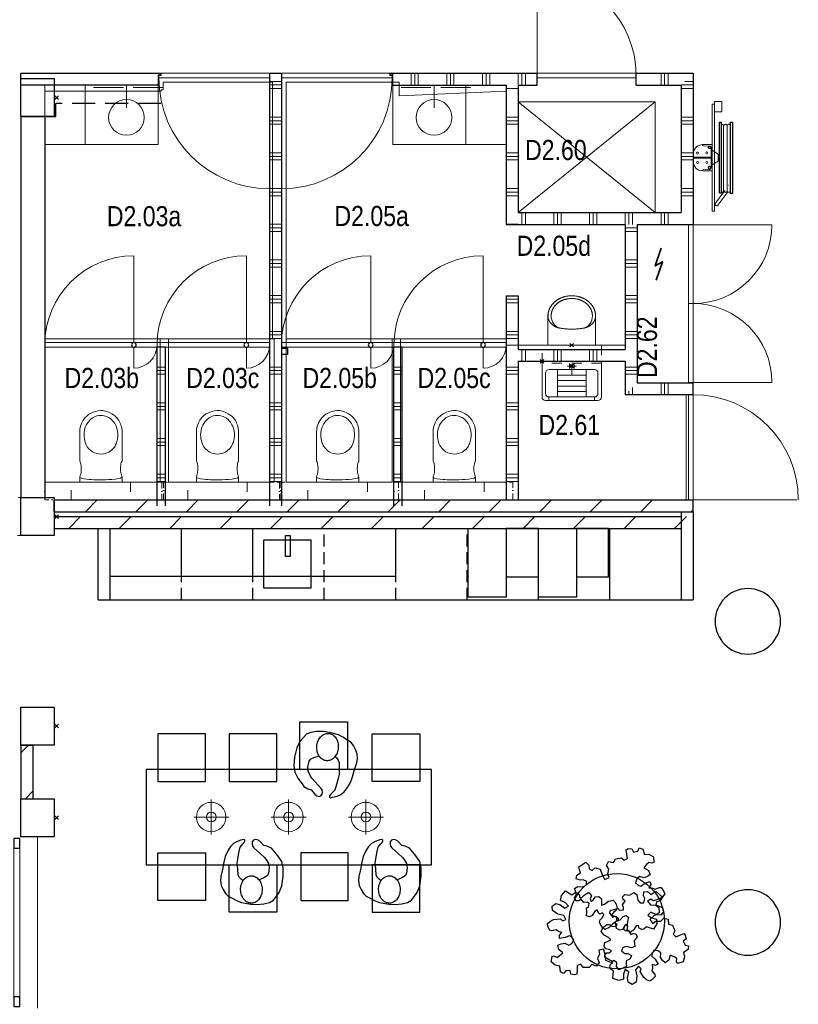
# Model space of a CAD drawing. Header units: millimetres. Extents: x 45699 to 251499, y 244 to 86446.
# Tile 63 of 240: x 92454 to 98998, y 36472 to 44745. Entities that reach past the tile are written whole.
import ezdxf

# ---------------------------------------------------------------- set-up
doc = ezdxf.new("R2010")
doc.units = ezdxf.units.MM
doc.header["$LTSCALE"] = 400
doc.header["$PDMODE"] = 3
doc.header["$PDSIZE"] = 15
for name, pattern in [('HIDDEN', [0.375, 0.25, -0.125]), ('STYLE_01', [0.416641, 0.208282, -0.208359]), ('STYLE_02', [0.694427, 0.486069, -0.208359]), ('STYLE_05', [0.208282, 0.069427, -0.138855]), ('STYLE_07', [1.875, 0.625, -0.208282, 0.625, -0.208359, 0.069427, -0.138931]), ('STYLE_15', [0.240945, 0.11811, -0.059055, 0.004724, -0.059055])]:
    doc.linetypes.add(name, pattern=pattern)
for name, color, linetype, lineweight in [('Binnenkozijnen', 140, 'Continuous', 15), ('Buitenkozijnen', 140, 'Continuous', 15), ('Dimension-Binnen', 5, 'Continuous', 25), ('mat-beton (ihwg)', 5, 'Continuous', 25), ('mat-kalkzandsteen', 5, 'Continuous', 25), ('mat-scheidingswand-horizontaal', 5, 'Continuous', 25), ('mat-scheidingswand-vertikaal', 5, 'Continuous', 25), ('None', 7, 'Continuous', 9), ('Ruimtenummers', 5, 'Continuous', 25), ('sanitair', 7, 'Continuous', 5), ('Tegelwerk', 5, 'STYLE_02', 25)]:
    doc.layers.add(name, color=color, linetype=linetype, lineweight=lineweight)
for name, color, linetype in [('inlay', 6, 'Continuous'), ('plant', 114, 'Continuous'), ('symbol', 1, 'Continuous'), ('timmerwerk-ge', 150, 'Continuous'), ('timmerwerk-ve', 8, 'HIDDEN'), ('verlichting', 2, 'Continuous')]:
    doc.layers.add(name, color=color, linetype=linetype)
doc.layers.get('Dimension-Binnen').off()
doc.styles.add('Arial Narrow', font='ARIALN.TTF', dxfattribs={"height": 222.25})

# ---------------------------------------------------------------- blocks, each defined once
blk = doc.blocks.new('wasbak rechthoekig')
at = {"layer": 'None', "color": 43, "linetype": 'Continuous', "lineweight": 9}
blk.add_line((0, -190), (0, 0), dxfattribs=at)
at = {"layer": 'None', "color": 43, "lineweight": 9}
blk.add_circle((0, -271.5), 150, dxfattribs=at)
blk = doc.blocks.new('Kolom 280x320')
at = {"layer": 'mat-beton (ihwg)', "lineweight": 25}
blk.add_lwpolyline([(-300, 160), (-20, 160), (-20, -160), (-300, -160)], close=True, dxfattribs=at)
at = {"layer": 'None', "color": 92, "linetype": 'Continuous', "lineweight": 5}
blk.add_point((0, 0), dxfattribs=at)
blk = doc.blocks.new('*X144')
at = {"layer": 'None', "lineweight": 9}
for p, q in [((3800, 0), (3900, 0)), ((3800, -240), (3900, -240)), ((3800, -270), (3900, -270)), ((3800, -300), (3900, -300)), ((3800, -540), (3900, -540)), ((3800, -570), (3900, -570)), ((3800, -600), (3900, -600)), ((3800, -840), (3900, -840)), ((3800, -870), (3900, -870)), ((3800, -900), (3900, -900)), ((3800, -1140), (3900, -1140))]:
    blk.add_line(p, q, dxfattribs=at)
blk = doc.blocks.new('*X145')
at = {"layer": 'None', "lineweight": 9}
for p, q in [((3930, -2291), (3930, -2191)), ((3960, -2291), (3960, -2191)), ((4200, -2291), (4200, -2191)), ((4230, -2291), (4230, -2191)), ((4260, -2291), (4260, -2191)), ((4500, -2291), (4500, -2191)), ((4530, -2291), (4530, -2191)), ((4560, -2291), (4560, -2191))]:
    blk.add_line(p, q, dxfattribs=at)
blk = doc.blocks.new('*X146')
at = {"layer": 'None', "lineweight": 9}
for p, q in [((4800, -1170), (4900, -1170)), ((4800, -1200), (4900, -1200)), ((4800, -1440), (4900, -1440)), ((4800, -1470), (4900, -1470)), ((4800, -1500), (4900, -1500)), ((4800, -1740), (4900, -1740)), ((4800, -1770), (4900, -1770)), ((4800, -1800), (4900, -1800)), ((4800, -2040), (4900, -2040)), ((4800, -2070), (4900, -2070)), ((4800, -2100), (4900, -2100)), ((4800, -2340), (4900, -2340)), ((4800, -2370), (4900, -2370)), ((4800, -2400), (4900, -2400))]:
    blk.add_line(p, q, dxfattribs=at)
blk = doc.blocks.new('*X147')
at = {"layer": 'None', "lineweight": 9}
for p, q in [((5100, -2571), (5100, -2471)), ((5130, -2571), (5130, -2471)), ((5160, -2571), (5160, -2471)), ((4830, -2571), (4830, -2541)), ((4860, -2571), (4860, -2511))]:
    blk.add_line(p, q, dxfattribs=at)
blk = doc.blocks.new('*X148')
at = {"layer": 'None', "lineweight": 9}
for p, q in [((3930, -1141), (3930, -1041)), ((3960, -1141), (3960, -1041)), ((4200, -1141), (4200, -1041)), ((4230, -1141), (4230, -1041)), ((4260, -1141), (4260, -1041)), ((4500, -1141), (4500, -1041)), ((4530, -1141), (4530, -1041)), ((4560, -1141), (4560, -1041)), ((4800, -1141), (4800, -1041)), ((4830, -1141), (4830, -1041)), ((4860, -1141), (4860, -1041)), ((5100, -1141), (5100, -1041)), ((5130, -1141), (5130, -1041)), ((5160, -1141), (5160, -1041))]:
    blk.add_line(p, q, dxfattribs=at)
blk = doc.blocks.new('*U149')
at = {"layer": 'sanitair', "color": 92, "linetype": 'Continuous', "lineweight": 20}
for points in [[(-173.44, -246.26), (-172.16, -228.69), (-168.34, -211.62), (-162.1, -195.53), (-153.61, -180.9), (-143.12, -168.12), (-130.92, -157.58), (-117.36, -149.55), (-102.83, -144.29)], [(173.1, -246.26), (171.82, -228.69), (168, -211.62), (161.76, -195.53), (153.27, -180.9), (142.77, -168.12), (130.57, -157.58), (117.02, -149.55), (102.49, -144.29)]]:
    blk.add_lwpolyline(points, dxfattribs=at)
for points, knots in [([(-103.13, -144.28), (-145.58, -152.25), (-172.795, -180.895), (-200.01, -209.54), (-200.01, -246.26)], [0, 0, 0, 0.5242935, 0.5242935, 1, 1, 1]), ([(199.65, -246.26), (199.66, -209.53), (172.445, -180.89), (145.23, -152.25), (102.77, -144.28)], [0, 0, 0, 0.47573107, 0.47573107, 1, 1, 1]), ([(-200, -246.26), (-200, -291.47), (-173.225, -330.625), (-146.45, -369.78), (-100.08, -392.39), (-53.71, -415), (53.37, -415), (99.74, -392.39), (146.11, -369.78), (172.885, -330.625), (199.66, -291.47), (199.66, -246.26)], [0, 0, 0, 0.15496313, 0.15496313, 0.32187937, 0.32187937, 0.49999946, 0.67811955, 0.67811955, 0.84503595, 0.84503595, 1, 1, 1]), ([(-173.44, -246.26), (-173.44, -285.46), (-150.225, -319.415), (-127.01, -353.37), (-86.8, -372.975), (-46.59, -392.58), (46.25, -392.58), (86.46, -372.975), (126.67, -353.37), (149.885, -319.415), (173.1, -285.46), (173.1, -246.26)], [0, 0, 0, 0.15496387, 0.15496387, 0.32188533, 0.32188533, 0.49999946, 0.67811359, 0.67811359, 0.84503522, 0.84503522, 1, 1, 1])]:
    blk.add_open_spline(points, degree=2, knots=knots, dxfattribs=at)
blk.add_open_spline([(102.78, -144.28), (-0.17, -124.96), (-103.13, -144.28)], degree=2, dxfattribs=at)
blk = doc.blocks.new('53.31-21')
at = {"layer": 'sanitair', "color": 96, "linetype": 'Continuous', "lineweight": 9}
for p, q in [((-200, -259.5), (-200, 0)), ((-200, 0), (0, 0)), ((0, 0), (200, 0)), ((200, -259.5), (200, 0))]:
    blk.add_line(p, q, dxfattribs=at)
at = {"layer": 'sanitair', "color": 8, "linetype": 'STYLE_01', "lineweight": 5}
blk.add_lwpolyline([(-250, 150), (250, 150), (250, 0), (-250, 0)], close=True, dxfattribs=at)
at = {"layer": 'sanitair', "color": 40, "linetype": 'Continuous', "lineweight": 5}
blk.add_point((0, 0), dxfattribs=at)
at = {"layer": 'sanitair', "color": 7}
blk.add_blockref('*U149', (0, 0), dxfattribs=at)
blk = doc.blocks.new('*X151')
at = {"layer": 'None', "lineweight": 9}
for p, q in [((122.4, -3696), (222.4, -3596)), ((546.6, -3696), (646.6, -3596)), ((970.9, -3696), (1070.9, -3596)), ((1395.2, -3696), (1495.2, -3596)), ((1819.4, -3696), (1919.4, -3596)), ((2243.7, -3696), (2343.7, -3596)), ((2668, -3696), (2768, -3596)), ((3092.2, -3696), (3192.2, -3596)), ((3516.5, -3696), (3616.5, -3596)), ((3940.8, -3696), (4040.8, -3596)), ((4365, -3696), (4465, -3596)), ((4789.3, -3696), (4889.3, -3596)), ((5213.5, -3696), (5313.5, -3596))]:
    blk.add_line(p, q, dxfattribs=at)
blk = doc.blocks.new('*X152')
at = {"layer": 'None', "lineweight": 9}
for p, q in [((5270, 0), (5370, 0)), ((5271, 30), (5370, 30)), ((5301, 60), (5370, 60)), ((5270, -240), (5370, -240)), ((5270, -270), (5370, -270)), ((5270, -300), (5370, -300)), ((5270, -540), (5370, -540)), ((5270, -570), (5370, -570)), ((5270, -600), (5370, -600)), ((5270, -840), (5370, -840)), ((5270, -870), (5370, -870)), ((5270, -900), (5370, -900)), ((5369, -1140), (5370, -1140))]:
    blk.add_line(p, q, dxfattribs=at)
blk = doc.blocks.new('*X153')
at = {"layer": 'None', "lineweight": 9}
for p, q in [((3000, 29), (3000, 129)), ((3030, 29), (3030, 129)), ((3060, 29), (3060, 129)), ((3300, 29), (3300, 129)), ((3330, 29), (3330, 129)), ((3360, 29), (3360, 129)), ((3600, 29), (3600, 129)), ((3630, 29), (3630, 129)), ((3660, 29), (3660, 129)), ((3900, 29), (3900, 129)), ((3930, 29), (3930, 129)), ((3960, 29), (3960, 129))]:
    blk.add_line(p, q, dxfattribs=at)
blk = doc.blocks.new('*X154')
at = {"layer": 'None', "lineweight": 9}
for p, q in [((5100, 29), (5100, 129)), ((5130, 29), (5130, 129)), ((5160, 29), (5160, 129))]:
    blk.add_line(p, q, dxfattribs=at)
blk = doc.blocks.new('wandcloset SPHINX')
at = {"layer": 'sanitair', "color": 8, "linetype": 'STYLE_01', "lineweight": 5}
blk.add_lwpolyline([(0, 250), (150, 250), (150, -250), (0, -250)], close=True, dxfattribs=at)
at = {"layer": 'sanitair', "color": 43, "linetype": 'Continuous', "lineweight": 9}
blk.add_lwpolyline([(0, 177.5), (-42.5, 177.5), (-68.5, 169.49), (-81.5, 167.061), (-97.5, 165.452), (-112.223, 165), (-129.5, 165.626), (-142.511, 167), (-153.5, 168.934), (-163.5, 171.61), (-171.5, 174.928), (-175.461, 177.5), (-432.5, 177.5), (-451.5, 175.115), (-466.343, 172), (-477.5, 168.764), (-490.5, 163.958), (-500.5, 159.811), (-516.35, 150.66), (-529, 142), (-542.5, 130.791), (-553.289, 120.002), (-565.613, 105), (-573.696, 91), (-584.987, 71.443), (-590.599, 57), (-595.434, 40), (-600, 17), (-600, -4), (-598.231, -25), (-593.936, -46), (-587.67, -65), (-579.924, -82), (-569.15, -100), (-556.5, -116.406), (-538.909, -133.997), (-520.491, -148), (-497.5, -160.877), (-468.5, -171.436), (-445.5, -176.004), (-422.5, -177.5), (-175.461, -177.5), (-168.589, -173.532), (-153.805, -169), (-137.5, -166.368), (-117.5, -165.057), (-100.5, -165.286), (-83.5, -166.788), (-67.5, -169.733), (-54.815, -174), (-42.5, -177.5), (0, -177.5)], close=True, dxfattribs=at)
for points in [[(-42.5, 177.5), (-37.757, 174), (-34.002, 166), (-29.049, 147), (-25.068, 122), (-21.975, 92), (-20.331, 68), (-19.056, 38), (-18.555, 12), (-18.5, 0), (-18.971, -35), (-19.865, -59), (-20.941, -78), (-22.401, -97), (-24.571, -118), (-28.282, -143), (-32.692, -162), (-36.065, -171), (-39.386, -176), (-42.5, -177.5)], [(-330.716, 131.213), (-363.716, 138.777), (-388.716, 141.656), (-406.212, 141.656), (-429.716, 139.048), (-448.716, 134.643), (-468.716, 127.543), (-480.799, 121.853), (-491.088, 116.038), (-502.647, 108.253), (-515.298, 97.853), (-524.755, 88.396), (-535.714, 74.853), (-541.855, 65.453), (-545.716, 58.53), (-550.716, 47.753), (-557.272, 26.853), (-559.437, 13.853), (-560.216, -0.007), (-559.024, -17.147), (-555.144, -35.147), (-548.367, -53.147), (-538.934, -70.147), (-526.781, -86.147), (-517.716, -95.606), (-506.733, -105.147), (-491.716, -115.665), (-478.716, -122.931), (-460.916, -131.116), (-436.916, -138.081), (-416.716, -140.879), (-397.466, -141.875), (-378.716, -140.93), (-364.516, -138.937), (-348.626, -135.336), (-335.166, -132.83), (-326.916, -129.699), (-317.327, -125.944), (-306.916, -120.88), (-295.743, -114.147), (-278.132, -100.147), (-264.351, -85.147), (-254.63, -71.147), (-245.716, -53.764), (-239.317, -35.147), (-235.935, -18.147), (-234.716, 0.125), (-236.444, 21.853), (-239.706, 34.853), (-242.271, 45.076), (-245.479, 53.453), (-251.993, 66.853), (-258.716, 77.739), (-266.716, 88.307), (-276.513, 98.853), (-284.308, 105.853), (-293.716, 113.014), (-302.862, 118.853), (-311.716, 123.6), (-321.216, 127.406), (-330.716, 131.213)]]:
    blk.add_lwpolyline(points, dxfattribs=at)
blk = doc.blocks.new('metalstud voorzetwand')
at = {"layer": 'None', "color": 140, "linetype": 'STYLE_15', "lineweight": 15}
blk.add_lwpolyline([(0, 0), (150, 0), (150, -1000), (0, -1000)], close=True, dxfattribs=at)
blk = doc.blocks.new('*X155')
at = {"layer": 'None', "lineweight": 9}
for p, q in [((865, -2340), (935, -2340)), ((865, -2370), (935, -2370)), ((865, -2400), (935, -2400)), ((865, -2640), (935, -2640)), ((865, -2670), (935, -2670)), ((865, -2700), (935, -2700)), ((865, -2940), (935, -2940)), ((865, -2970), (935, -2970)), ((865, -3000), (935, -3000)), ((865, -3240), (935, -3240)), ((865, -3270), (935, -3270)), ((865, -3300), (935, -3300))]:
    blk.add_line(p, q, dxfattribs=at)
blk = doc.blocks.new('*X156')
at = {"layer": 'None', "lineweight": 9}
for p, q in [((1810, 60), (1910, 60)), ((1810, 30), (1910, 30)), ((1810, 0), (1910, 0)), ((1810, -240), (1910, -240)), ((1810, -270), (1910, -270)), ((1810, -300), (1910, -300)), ((1810, -540), (1910, -540)), ((1810, -570), (1910, -570)), ((1810, -600), (1910, -600)), ((1810, -840), (1910, -840)), ((1810, -870), (1910, -870)), ((1810, -900), (1910, -900)), ((1810, -1140), (1910, -1140)), ((1810, -1170), (1910, -1170)), ((1810, -1200), (1910, -1200)), ((1810, -1440), (1910, -1440)), ((1810, -1470), (1910, -1470)), ((1810, -1500), (1910, -1500)), ((1810, -1740), (1910, -1740)), ((1810, -1770), (1910, -1770)), ((1810, -1800), (1910, -1800)), ((1810, -2040), (1910, -2040)), ((1810, -2070), (1910, -2070)), ((1810, -2100), (1910, -2100)), ((1810, -2340), (1910, -2340)), ((1810, -2370), (1910, -2370)), ((1810, -2400), (1910, -2400)), ((1810, -2640), (1910, -2640)), ((1810, -2670), (1910, -2670)), ((1810, -2700), (1910, -2700)), ((1810, -2940), (1910, -2940)), ((1810, -2970), (1910, -2970)), ((1810, -3000), (1910, -3000)), ((1810, -3240), (1910, -3240)), ((1810, -3270), (1910, -3270)), ((1810, -3300), (1910, -3300))]:
    blk.add_line(p, q, dxfattribs=at)
blk = doc.blocks.new('*X157')
at = {"layer": 'None', "lineweight": 9}
for p, q in [((2855, -2340), (2925, -2340)), ((2855, -2370), (2925, -2370)), ((2855, -2400), (2925, -2400)), ((2855, -2640), (2925, -2640)), ((2855, -2670), (2925, -2670)), ((2855, -2700), (2925, -2700)), ((2855, -2940), (2925, -2940)), ((2855, -2970), (2925, -2970)), ((2855, -3000), (2925, -3000)), ((2855, -3240), (2925, -3240)), ((2855, -3270), (2925, -3270)), ((2855, -3300), (2925, -3300))]:
    blk.add_line(p, q, dxfattribs=at)
blk = doc.blocks.new('*X158')
at = {"layer": 'None', "lineweight": 9}
for p, q in [((262.4, -3556), (362.4, -3456)), ((686.6, -3556), (786.6, -3456)), ((1110.9, -3556), (1210.9, -3456)), ((1535.2, -3556), (1635.2, -3456)), ((1959.4, -3556), (2059.4, -3456)), ((2383.7, -3556), (2483.7, -3456)), ((2808, -3556), (2908, -3456)), ((3232.2, -3556), (3332.2, -3456)), ((3656.5, -3556), (3756.5, -3456)), ((4080.8, -3556), (4180.8, -3456)), ((4505, -3556), (4605, -3456)), ((4929.3, -3556), (5029.3, -3456)), ((5353.5, -3556), (5370, -3539.5))]:
    blk.add_line(p, q, dxfattribs=at)
blk = doc.blocks.new('*X159')
at = {"layer": 'None', "lineweight": 9}
for p, q in [((3800, -1770), (3900, -1770)), ((3800, -1800), (3900, -1800)), ((3800, -2040), (3900, -2040)), ((3800, -2070), (3900, -2070)), ((3800, -2100), (3900, -2100)), ((3800, -2340), (3900, -2340)), ((3800, -2370), (3900, -2370)), ((3800, -2400), (3900, -2400)), ((3800, -2640), (3900, -2640)), ((3800, -2670), (3900, -2670)), ((3800, -2700), (3900, -2700)), ((3800, -2940), (3900, -2940)), ((3800, -2970), (3900, -2970)), ((3800, -3000), (3900, -3000)), ((3800, -3240), (3900, -3240)), ((3800, -3270), (3900, -3270)), ((3800, -3300), (3900, -3300))]:
    blk.add_line(p, q, dxfattribs=at)
blk = doc.blocks.new('kubica deur 930')
at = {"layer": 'None', "color": 43, "linetype": 'Continuous', "lineweight": 9}
blk.add_line((0, -40), (0, -970), dxfattribs=at)
at = {"layer": 'None', "color": 140, "linetype": 'Continuous', "lineweight": 15}
blk.add_lwpolyline([(0, -40), (0, 0), (-910, 0), (-910, -20), (-930, -20), (-930, -40)], close=True, dxfattribs=at)
at = {"layer": 'None', "color": 43, "linetype": 'Continuous', "lineweight": 9}
blk.add_arc((0, -40), 930, 180, 270, dxfattribs=at)
blk = doc.blocks.new('taatsdeur 950 toilet')
at = {"layer": 'Binnenkozijnen', "lineweight": 15}
blk.add_lwpolyline([(0, 40), (945, 40), (945, 0), (0, 0)], close=True, dxfattribs=at)
at = {"layer": 'Binnenkozijnen', "color": 92, "lineweight": 25}
blk.add_circle((750, 20), 20, dxfattribs=at)
at = {"layer": 'None', "color": 43, "linetype": 'Continuous', "lineweight": 9}
for p, q in [((750, 40), (750, 215)), ((750, 0), (750, -730))]:
    blk.add_line(p, q, dxfattribs=at)
for radius, start, end in [(195, 0, 90), (750, 180, 270)]:
    blk.add_arc((750, 20), radius, start, end, dxfattribs=at)
blk = doc.blocks.new('53.1 kraan')
at = {"layer": 'None', "color": 43, "linetype": 'Continuous', "lineweight": 9}
for p, q in [((-40, 0), (0, 0)), ((-20, -20), (-20, 20)), ((0, 15), (0, -70)), ((0, 0), (40, 0)), ((20, -20), (20, 20))]:
    blk.add_line(p, q, dxfattribs=at)
at = {"layer": 'None', "color": 43, "linetype": 'Continuous', "lineweight": 25}
blk.add_point((0, 0), dxfattribs=at)
blk = doc.blocks.new('Uitstortgootsteen')
at = {"layer": 'None', "color": 43, "linetype": 'Continuous', "lineweight": 9}
for p, q in [((220, 345), (-220, 345)), ((-192, 315), (-192, 345)), ((192, 315), (192, 345)), ((-250, 15), (-250, 315)), ((-120, 85), (-120, 315)), ((120, 269), (-120, 269)), ((120, 85), (120, 315)), ((250, 315), (250, 15)), ((120, 223), (-120, 223)), ((120, 177), (-120, 177)), ((120, 131), (-120, 131)), ((250, 15), (-250, 15))]:
    blk.add_line(p, q, dxfattribs=at)
at = {"layer": 'None', "color": 43, "linetype": 'Continuous', "lineweight": 9, "flags": 128}
blk.add_lwpolyline([(220, 115, -0.414214), (190, 85), (-190, 85, -0.414214), (-220, 115), (-220, 285, -0.414214), (-190, 315), (190, 315, -0.414214), (220, 285)], format="xyb", close=True, dxfattribs=at)
at = {"layer": 'None', "color": 43, "linetype": 'Continuous', "lineweight": 9}
for centre, start, end in [((-220, 315), 90, 180), ((220, 315), 0, 90)]:
    blk.add_arc(centre, 30, start, end, dxfattribs=at)
at = {"layer": 'None', "color": 43, "linetype": 'Continuous', "lineweight": 25}
blk.add_point((250, 15), dxfattribs=at)
at = {"layer": 'None', "color": 96, "rotation": 180}
blk.add_blockref('53.1 kraan', (0, 55), dxfattribs=at)
blk = doc.blocks.new('*U131')
at = {"layer": 'None', "color": 140, "linetype": 'Continuous', "lineweight": 15, "flags": 128}
blk.add_lwpolyline([(-21.4, 110), (58.6, 110), (58.6, 106.7, -0.391021), (52.6, 100.2), (-0.9, 95.9, 0.391021), (-12.4, 83.5), (-12.4, -83.5, 0.391021), (-0.9, -95.9), (52.6, -100.2, -0.391021), (58.6, -106.7), (58.6, -110), (-21.4, -110)], format="xyb", close=True, dxfattribs=at)
blk = doc.blocks.new('*U132')
at = {"layer": 'None', "color": 253, "linetype": 'Continuous', "lineweight": 5}
for p, q in [((96.625, -278), (96.625, 266)), ((125.704, -278), (125.704, 266)), ((50.42, -31.849), (50.42, 29))]:
    blk.add_line(p, q, dxfattribs=at)
at = {"layer": 'None', "color": 140, "linetype": 'Continuous', "lineweight": 15}
for p, q in [((50.42, 29), (1.453, 57.31)), ((0, -61), (50.42, -31.849))]:
    blk.add_line(p, q, dxfattribs=at)
at = {"layer": 'None', "color": 92, "linetype": 'Continuous', "lineweight": 25}
for points in [[(60.916, 296), (76.476, 296), (76.476, -300), (60.916, -300)], [(154.785, 296), (171.344, 296), (171.344, -302), (154.785, -302)]]:
    blk.add_lwpolyline(points, close=True, dxfattribs=at)
at = {"layer": 'None', "color": 253, "linetype": 'Continuous', "lineweight": 5}
blk.add_lwpolyline([(50.929, 18), (60.916, 18), (60.916, -18), (50.929, -18)], close=True, dxfattribs=at)
for points, knots in [([(96.866, 264), (96.866, 268.997), (93.792, 272.9335), (90.718, 276.87), (85.875, 278.0735), (81.032, 279.277), (76.476, 277.238)], [0, 0, 0, 0.333549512, 0.333549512, 0.666828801, 0.666828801, 1, 1, 1]), ([(125.825, 264), (125.825, 267.886), (123.8855, 271.2505), (121.946, 274.615), (118.586, 276.5575), (115.226, 278.5), (107.466, 278.5), (104.106, 276.5575), (100.746, 274.615), (98.806, 271.2505), (96.866, 267.886), (96.866, 264)], [0, 0, 0, 0.166769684, 0.166769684, 0.333423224, 0.333423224, 0.499994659, 0.666566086, 0.666566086, 0.833226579, 0.833226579, 1, 1, 1]), ([(154.785, 264), (154.785, 267.886), (152.845, 271.2505), (150.905, 274.615), (147.5455, 276.5575), (144.186, 278.5), (140.306, 278.5), (136.426, 278.5), (133.066, 276.5575), (129.706, 274.615), (127.7655, 271.2505), (125.825, 267.886), (125.825, 264)], [0, 0, 0, 0.166772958, 0.166772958, 0.333424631, 0.333424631, 0.499985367, 0.499985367, 0.666556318, 0.666556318, 0.833223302, 0.833223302, 1, 1, 1]), ([(76.477, -291.432), (81.039, -293.343), (85.8175, -292.072), (90.596, -290.801), (93.6105, -286.876), (96.625, -282.951), (96.625, -278)], [0, 0, 0, 0.333165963, 0.333165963, 0.666458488, 0.666458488, 1, 1, 1]), ([(96.625, -278), (96.625, -281.901), (98.573, -285.2795), (100.521, -288.658), (103.895, -290.609), (107.269, -292.56), (111.165, -292.56), (115.061, -292.56), (118.435, -290.609), (121.809, -288.658), (123.7565, -285.2795), (125.704, -281.901), (125.704, -278)], [0, 0, 0, 0.166754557, 0.166754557, 0.333426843, 0.333426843, 0.500005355, 0.500005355, 0.666583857, 0.666583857, 0.833249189, 0.833249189, 1, 1, 1]), ([(125.704, -278), (125.704, -281.901), (127.6525, -285.2795), (129.601, -288.658), (132.975, -290.609), (136.349, -292.56), (140.245, -292.56), (144.141, -292.56), (147.5145, -290.609), (150.888, -288.658), (152.836, -285.2795), (154.784, -281.901), (154.784, -278)], [0, 0, 0, 0.166757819, 0.166757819, 0.333436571, 0.333436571, 0.500014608, 0.500014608, 0.666582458, 0.666582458, 0.833245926, 0.833245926, 1, 1, 1])]:
    blk.add_open_spline(points, degree=2, knots=knots, dxfattribs=at)
blk = doc.blocks.new('BSH')
at = {"layer": 'None', "color": 140, "linetype": 'Continuous', "lineweight": 15}
for p, q in [((0, -61), (0, 111.155)), ((-159.8585, -36.7557), (-159.8585, 32.756)), ((-80, -6.8893), (-80, 2.8892))]:
    blk.add_line(p, q, dxfattribs=at)
at = {"layer": 'None', "color": 253, "linetype": 'Continuous', "lineweight": 5}
for p, q in [((135.277, -233.0824), (136.142, -233.8294)), ((27.7468, -383.0008), (105.0969, -276.5164)), ((130.6676, -289.4337), (48.7568, -402.0618))]:
    blk.add_line(p, q, dxfattribs=at)
at = {"layer": 'None', "color": 140, "linetype": 'Continuous', "lineweight": 15}
for points in [[(0, 448), (20, 448), (20, -452), (0, -452)], [(20, 469.75), (82, 469.75), (82, 382.75), (20, 382.75)], [(-160, 2.8892), (-9, 2.8892), (-9, -6.8893), (-160, -6.8893)]]:
    blk.add_lwpolyline(points, close=True, dxfattribs=at)
at = {"layer": 'None', "color": 8, "linetype": 'Continuous', "lineweight": 5}
for centre in [(-124, 37.275), (-44.5, 38.775), (-124, -41.275), (-45, -41.275)]:
    blk.add_circle(centre, 8.5, dxfattribs=at)
at = {"layer": 'None', "color": 140, "linetype": 'Continuous', "lineweight": 15}
for centre, start, end in [((-80, 28), 90, 180), ((-80, -32), 180, 270)]:
    blk.add_arc(centre, 80, start, end, dxfattribs=at)
at = {"layer": 'None', "color": 9, "linetype": 'Continuous', "lineweight": 5}
blk.add_arc((38.2528, -392.5302), 14.18399, 137.790600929, 325.770923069, dxfattribs=at)
at = {"layer": 'None', "color": 92, "linetype": 'Continuous', "lineweight": 25}
for points, knots in [([(-11.70075, 86.5025), (-12.2626, 89.0317), (-14.0137, 90.9408), (-15.7648, 92.8499), (-18.23575, 93.6275), (-20.7067, 94.4051), (-23.236, 93.84325), (-25.7653, 93.2814), (-27.67445, 91.53015), (-29.5836, 89.7789), (-30.36125, 87.3079), (-31.1389, 84.8369), (-30.57705, 82.3077), (-30.0152, 79.7785), (-28.26385, 77.8694), (-26.5125, 75.9603), (-24.0415, 75.1827), (-21.5705, 74.4051), (-19.0412, 74.96695), (-16.5119, 75.5288), (-14.60305, 77.28005), (-12.6942, 79.0313), (-11.91655, 81.5023), (-11.1389, 83.9733), (-11.70075, 86.5025)], [0, 0, 0, 0.0833344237, 0.0833344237, 0.1666618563, 0.1666618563, 0.2499968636, 0.2499968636, 0.3333348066, 0.3333348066, 0.4166657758, 0.4166657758, 0.5000000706, 0.5000000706, 0.583336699, 0.583336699, 0.666668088, 0.666668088, 0.7500039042, 0.7500039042, 0.8333377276, 0.8333377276, 0.9166657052, 0.9166657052, 1, 1, 1]), ([(-11.75695, -89.71225), (-12.375, -92.4944), (-14.3012, -94.5944), (-16.2274, -96.6944), (-18.94545, -97.54975), (-21.6635, -98.4051), (-24.4457, -97.78705), (-27.2279, -97.169), (-29.328, -95.24265), (-31.4281, -93.3163), (-32.2835, -90.5982), (-33.1389, -87.8801), (-32.52085, -85.09795), (-31.9028, -82.3158), (-29.97635, -80.2158), (-28.0499, -78.1158), (-25.3318, -77.26045), (-22.6137, -76.4051), (-19.83145, -77.02315), (-17.0492, -77.6412), (-14.94945, -79.56755), (-12.8497, -81.4939), (-11.9943, -84.212), (-11.1389, -86.9301), (-11.75695, -89.71225)], [0, 0, 0, 0.083334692, 0.083334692, 0.1666618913, 0.1666618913, 0.2499964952, 0.2499964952, 0.3333343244, 0.3333343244, 0.4166651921, 0.4166651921, 0.4999998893, 0.4999998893, 0.5833365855, 0.5833365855, 0.6666673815, 0.6666673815, 0.7500034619, 0.7500034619, 0.8333376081, 0.8333376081, 0.9166653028, 0.9166653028, 1, 1, 1])]:
    blk.add_open_spline(points, degree=2, knots=knots, dxfattribs=at)
at = {"layer": 'None', "color": 7}
blk.add_blockref('*U132', (0, 0), dxfattribs=at)
at = {"layer": 'None', "color": 140, "rotation": 180}
blk.add_blockref('*U131', (-21.4, -2), dxfattribs=at)
blk = doc.blocks.new('*U163')
at = {"layer": 'None', "color": 43, "linetype": 'Continuous', "lineweight": 9}
blk.add_line((4060, 946), (4060, 116), dxfattribs=at)
at = {"layer": 'None', "color": 140, "lineweight": 15}
blk.add_lwpolyline([(4060, 129), (4890, 129), (4890, 89), (4060, 89)], close=True, dxfattribs=at)
at = {"layer": 'None', "color": 43, "linetype": 'Continuous', "lineweight": 9}
blk.add_arc((4060, 116), 830, 0, 90, dxfattribs=at)
blk = doc.blocks.new('*U164')
at = {"layer": 'None', "color": 140, "lineweight": 15}
for points in [[(5370, -1806.5), (5370, -1144.5), (5330, -1144.5), (5330, -1806.5)], [(5370, -1806.5), (5370, -2468.5), (5330, -2468.5), (5330, -1806.5)]]:
    blk.add_lwpolyline(points, close=True, dxfattribs=at)
blk = doc.blocks.new('Kolom O 550')
at = {"layer": 'mat-beton (ihwg)', "lineweight": 25}
blk.add_circle((0, 0), 275, dxfattribs=at)
blk = doc.blocks.new('Gevelpui best 1410 (2D)')
at = {"layer": 'Buitenkozijnen', "lineweight": 15}
for p, q in [((-260, 0), (-260, -1410)), ((-260, 0), (-210, 0)), ((-210, 0), (-210, -1410)), ((-260, -1410), (-210, -1410))]:
    blk.add_line(p, q, dxfattribs=at)
at = {"layer": 'Buitenkozijnen', "color": 92, "lineweight": 25}
for points in [[(-260, 0), (-210, 0), (-210, -80), (-260, -80)], [(-260, -1330), (-210, -1330), (-210, -1410), (-260, -1410)]]:
    blk.add_lwpolyline(points, close=True, dxfattribs=at)
at = {"layer": 'None', "color": 43, "linetype": 'Continuous', "lineweight": 9}
blk.add_line((-410, 15), (-410, -1425), dxfattribs=at)
blk = doc.blocks.new('*X227')
at = {"layer": 'None', "lineweight": 9}
for p, q in [((-16418.9, -4963.8), (-16355.1, -4900)), ((-16380.9, -5350), (-16318.9, -5288.1))]:
    blk.add_line(p, q, dxfattribs=at)
blk = doc.blocks.new('nok')
at = {"layer": 'None', "color": 43, "linetype": 'STYLE_05', "lineweight": 9}
blk.add_lwpolyline([(-135, 160), (135, 160), (135, -160), (-135, -160)], close=True, dxfattribs=at)
blk = doc.blocks.new('symb-ps03_b2')
blk.add_lwpolyline([(82.2, -333.7), (93.5, -323.3), (109.6, -304.5), (119.8, -284.7), (121.3, -230.8), (122.5, -183.8), (115.8, -150.4), (104.2, -98.4), (90.8, -52.2), (69, -24.8), (57.7, -13.2), (50.2, -0.9), (49.4, 8.5), (59.4, 13), (75.8, 8.9), (114.7, -1.3), (145.3, -16.6), (172.1, -41.1), (196.4, -77.8), (221.1, -122.2), (235.7, -169.2), (249.9, -232.3), (265.9, -290), (270.3, -324.8), (267.4, -365.4), (252.2, -399.3), (234.6, -432.8), (213.5, -457.5), (181.2, -475.4), (141, -499), (102.8, -516.9), (26.9, -533.5), (-23.3, -539.3), (-83.1, -537.5), (-129.9, -527.7), (-165.1, -510.7), (-191.8, -478.7), (-217.7, -447.5), (-240.8, -394), (-258.1, -313.4), (-261.7, -241.7), (-250.8, -189), (-222, -138.3), (-185.2, -93.4), (-169.5, -72.2), (-133.8, -53.9), (-107.1, -45.7), (-74.5, -10), (-56.5, 2.3), (-37.5, 6.7), (-23, 0.8), (-11.7, -12.6), (-10.5, -27.9), (-13.2, -49.2), (-22.6, -61.1), (-75.1, -114.5), (-104.5, -144.9), (-120.7, -165.7), (-138.4, -200.3), (-141.8, -234.1), (-134.6, -284.5), (-123.4, -302.1), (-94.4, -318.8), (-69, -327.2), (-51.7, -333)])
blk.add_lwpolyline([(-74.5, -413.3, 0.078796), (-66.1, -458.3, 0.088041), (-45.7, -493.9, 0.105312), (-14.5, -518.5, 0.121926), (19.1, -525.8, 0.121926), (52.3, -516.6, 0.105312), (82.1, -490.3, 0.088041), (100.3, -453.5, 0.078796), (106.2, -408.2, 0.078796), (97.7, -363.2, 0.088041), (77.4, -327.6, 0.105312), (46.2, -303, 0.121926), (12.5, -295.7, 0.121926), (-20.6, -304.9, 0.105312), (-50.4, -331.2, 0.088041), (-68.6, -368, 0.078796)], format="xyb", close=True)
blk = doc.blocks.new('SYMB-BM02_B2')
at = {"layer": 'plant'}
blk.add_lwpolyline([(97.9, 356.4), (65.8, 370.6), (46.1, 367.1), (22.9, 343.9), (26.5, 317.2), (5.1, 313.6), (-27.1, 336.8), (-68.1, 352.8), (-84.2, 340.4), (-93.1, 315.4), (-77.1, 290.5), (-84.2, 262), (-105.6, 274.4), (-134.2, 301.2), (-166.3, 297.6), (-189.5, 272.7), (-184.2, 245.9), (-180.6, 208.5), (-209.2, 213.9), (-255.6, 237), (-302, 240.6), (-314.5, 221), (-325.2, 197.9), (-328.8, 156.9), (-314.5, 133.7), (-285.9, 119.5), (-262.7, 94.6), (-269.9, 73.2), (-298.4, 80.3), (-305.6, 67.8), (-307.4, 28.6), (-341.3, 37.6), (-375.2, 66.1), (-405.5, 69.6), (-427, 48.2), (-412.7, 12.6), (-402, -28.3), (-380.6, -26.6), (-360.9, -62.2), (-377, -76.4), (-407.3, -83.6), (-423.4, -126.3), (-448.4, -119.2), (-475.2, -126.3), (-482.3, -158.4), (-448.4, -194), (-446.6, -249.2), (-410.9, -258.1), (-362.7, -236.7), (-327, -242.1), (-307.4, -272.4), (-337.7, -302.6), (-366.3, -308), (-398.4, -332.9), (-380.6, -365), (-337.7, -377.5), (-335.9, -406), (-332.4, -436.2), (-252, -457.6), (-234.2, -418.4), (-243.1, -382.8), (-219.9, -357.9), (-184.2, -372.1), (-139.5, -343.6), (-141.3, -283.1), (-132.4, -229.6), (-84.2, -233.2), (-86, -270.6), (-59.2, -311.6), (-68.1, -354.3), (-36, -386.4), (6.8, -361.4), (39, -388.1), (97.9, -377.5), (115.7, -343.6), (153.2, -350.7), (160.4, -393.5), (171.1, -436.2), (192.5, -439.8), (228.2, -425.5), (230, -389.9), (274.6, -384.6), (299.6, -407.7), (328.2, -386.4), (326.4, -329.4), (369.2, -315.1), (403.2, -275.9), (387.1, -222.5), (365.7, -220.7), (338.9, -240.3), (312.1, -226.1), (274.6, -204.7), (308.6, -165.5), (312.1, -121), (278.2, -112.1), (240.7, -110.3), (205, -137), (171.1, -126.3), (146.1, -92.5), (165.7, -58.6), (183.6, -44.4), (228.2, -56.8), (285.3, -55.1), (281.8, -24.8), (255, -1.6), (285.3, 14.4), (305, 34), (353.2, 32.2), (371, 37.6), (381.7, 83.9), (381.7, 110.6), (349.6, 130.2), (317.5, 139.1), (247.9, 135.5), (231.8, 114.1), (194.3, 121.3), (208.6, 165.8), (265.7, 187.2), (313.9, 229.9), (310.3, 274.4), (271.1, 295.8), (231.8, 279.8), (187.2, 233.5), (149.7, 251.3), (176.4, 290.5), (219.3, 319), (203.2, 365.3), (155, 404.5), (121.1, 376), (97.9, 356.4)], dxfattribs=at)
blk = doc.blocks.new('lamp02')
at = {"layer": 'verlichting', "lineweight": 0}
for q in [(0, 555.36), (555.36, 0), (0, -555.36), (-555.36, 0)]:
    blk.add_line((0, 0), q, dxfattribs=at)
for radius in [468, 156]:
    blk.add_circle((0, 0), radius, dxfattribs=at)

msp = doc.modelspace()

# ---------------------------------------------------------------- linework, layer by layer
for p, q in [((92464.4, 43930), (92464.4, 44295)), ((98014.4, 39870), (98114.4, 39870))]:
    msp.add_line(p, q)
at = {"layer": 'Binnenkozijnen', "color": 140, "linetype": 'Continuous', "lineweight": 15}
for points in [[(93004.4, 44195), (93619.4, 44195), (93619.4, 43695), (93004.4, 43695)], [(96204.4, 44195), (95589.4, 44195), (95589.4, 43695), (96204.4, 43695)]]:
    msp.add_lwpolyline(points, close=True, dxfattribs=at)
at = {"layer": 'inlay'}
msp.add_arc((85716.3, 54032.4), 11062.6, 293.03194, 316.26985, dxfattribs=at)
at = {"layer": 'mat-beton (ihwg)', "lineweight": 25}
for p, q in [((92464.4, 43930), (92464.4, 40730)), ((92464.4, 43930), (92664.4, 43930)), ((92664.4, 43930), (92664.4, 40730)), ((92464.4, 40730), (92664.4, 40730))]:
    msp.add_line(p, q, dxfattribs=at)
msp.add_lwpolyline([(92464.4, 40730), (92744.4, 40730), (92744.4, 40410), (92464.4, 40410)], close=True, dxfattribs=at)
at = {"layer": 'mat-kalkzandsteen', "lineweight": 25}
for p, q in [((92744.4, 40710), (98114.4, 40710)), ((92744.4, 40610), (92744.4, 40710)), ((98114.4, 40610), (98114.4, 40710)), ((92744.4, 40610), (98114.4, 40610)), ((92744.4, 40570), (98014.4, 40570)), ((92744.4, 40470), (98014.4, 40470)), ((92464.4, 38650), (92464.4, 38200)), ((92464.4, 38650), (92564.4, 38650)), ((92564.4, 38650), (92564.4, 38200)), ((92464.4, 38200), (92564.4, 38200))]:
    msp.add_line(p, q, dxfattribs=at)
at = {"layer": 'mat-scheidingswand-horizontaal', "lineweight": 25}
for p, q in [((95589.4, 44295), (96804.4, 44295)), ((95589.4, 44195), (95589.4, 44295)), ((96804.4, 44195), (96804.4, 44295)), ((97634.4, 44295), (98114.4, 44295)), ((97634.4, 44195), (97634.4, 44295)), ((95589.4, 44195), (96544.4, 44195)), ((96644.4, 44195), (96804.4, 44195)), ((97634.4, 44195), (98014.4, 44195)), ((96644.4, 43125), (98014.4, 43125)), ((96644.4, 43025), (97544.4, 43025)), ((97644.4, 43025), (98114.4, 43025)), ((94704.4, 41982), (94654.4, 41982)), ((94704.4, 41982), (94704.4, 41932)), ((96644.4, 41975), (97544.4, 41975)), ((94704.4, 41932), (94654.4, 41932)), ((96644.4, 41875), (97544.4, 41875)), ((97644.4, 41695), (98114.4, 41695)), ((98114.4, 41595), (98114.4, 41695)), ((97544.4, 41595), (98114.4, 41595))]:
    msp.add_line(p, q, dxfattribs=at)
for points in [[(92464.4, 44295), (93641.4, 44295)], [(93641.4, 44295), (93641.4, 44278), (93619.4, 44278), (93619.4, 44195), (92464.4, 44195)]]:
    msp.add_lwpolyline(points, dxfattribs=at)
at = {"layer": 'mat-scheidingswand-horizontaal', "color": 92, "lineweight": 25, "flags": 128}
for points in [[(95567.4, 44295), (95590.4, 44295)], [(95590.4, 44278), (95567.4, 44278), (95567.4, 44295)]]:
    msp.add_lwpolyline(points, dxfattribs=at)
at = {"layer": 'mat-scheidingswand-vertikaal', "lineweight": 25}
for p, q in [((94554.4, 44294), (94554.4, 40660)), ((94554.4, 44294), (94654.4, 44294)), ((94654.4, 44294), (94654.4, 40660)), ((98114.4, 44295), (98114.4, 43025)), ((96544.4, 44194), (96544.4, 43024)), ((96644.4, 44194), (96644.4, 43125)), ((98014.4, 44195), (98014.4, 43125)), ((96544.4, 43024), (96644.4, 43024)), ((96644.4, 43025), (96644.4, 43024)), ((97544.4, 43025), (97544.4, 41975)), ((97644.4, 43025), (97644.4, 41694)), ((96544.4, 42424), (96544.4, 40710)), ((96544.4, 42424), (96644.4, 42424)), ((96644.4, 42424), (96644.4, 41975)), ((93679.4, 41992), (93609.4, 41992)), ((93609.4, 40660), (93609.4, 41992)), ((93679.4, 40660), (93679.4, 41992)), ((95669.4, 41992), (95599.4, 41992)), ((95599.4, 40660), (95599.4, 41992)), ((95669.4, 40660), (95669.4, 41992)), ((96644.4, 41875), (96644.4, 40710)), ((97544.4, 41875), (97544.4, 41594)), ((96544.4, 40710), (96644.4, 40710)), ((93014.4, 40470), (93114.4, 40470)), ((96714.4, 40470), (96814.4, 40470))]:
    msp.add_line(p, q, dxfattribs=at)
at = {"layer": 'mat-scheidingswand-vertikaal', "linetype": 'Continuous', "lineweight": 25}
for p, q in [((98014.4, 40610), (98014.4, 39870)), ((98014.4, 40610), (98114.4, 40610)), ((98114.4, 40610), (98114.4, 39870))]:
    msp.add_line(p, q, dxfattribs=at)
at = {"layer": 'None', "color": 140, "linetype": 'STYLE_07', "lineweight": 15}
for p, q in [((93659.4, 44175), (93044.4, 44175)), ((96244.4, 44175), (95629.4, 44175))]:
    msp.add_line(p, q, dxfattribs=at)
at = {"layer": 'None', "color": 43, "linetype": 'Continuous', "lineweight": 9}
for p, q in [((96644.4, 44055), (97794.4, 43125)), ((97794.4, 44055), (96644.4, 43125)), ((97794.4, 44055), (97794.4, 43125)), ((98776.4, 43021.5), (98114.4, 43021.5)), ((98776.4, 41697.5), (98114.4, 41697.5)), ((98985.4, 40710), (98101.4, 40710))]:
    msp.add_line(p, q, dxfattribs=at)
at = {"layer": 'None', "color": 1, "linetype": 'STYLE_01', "lineweight": 35}
msp.add_line((98101.4, 42359), (98101.4, 42360), dxfattribs=at)
at = {"layer": 'None', "color": 140, "linetype": 'Continuous', "lineweight": 15}
for points in [[(92664.4, 43695), (92664.4, 44195), (93004.4, 44195), (93004.4, 43695)], [(96544.4, 44195), (96544.4, 43695), (96204.4, 43695), (96204.4, 44195)]]:
    msp.add_lwpolyline(points, close=True, dxfattribs=at)
at = {"layer": 'None', "color": 43, "lineweight": 9}
msp.add_lwpolyline([(96644.4, 44055), (97794.4, 44055), (97794.4, 43125), (96644.4, 43125)], close=True, dxfattribs=at)
at = {"layer": 'None', "color": 1, "lineweight": 35, "flags": 128}
msp.add_lwpolyline([(97845.7, 42823.7), (97795.7, 42676.2), (97855.7, 42710.9), (97803.2, 42556.2)], dxfattribs=at)
at = {"layer": 'None', "color": 140, "linetype": 'STYLE_15', "lineweight": 15}
msp.add_lwpolyline([(96644.4, 42010), (97544.4, 42010), (97544.4, 41975), (96644.4, 41975)], close=True, dxfattribs=at)
at = {"layer": 'None', "color": 140, "lineweight": 15}
msp.add_lwpolyline([(98074.4, 41592), (98114.4, 41592), (98114.4, 40712), (98074.4, 40712)], close=True, dxfattribs=at)
at = {"layer": 'None', "color": 43, "linetype": 'Continuous', "lineweight": 9}
for centre, radius, start, end in [((98114.4, 43021.5), 662, 270, 0), ((98114.4, 41697.5), 662, 0, 90), ((98114.4, 40710), 884, 0, 90)]:
    msp.add_arc(centre, radius, start, end, dxfattribs=at)
at = {"layer": 'None', "color": 92, "linetype": 'Continuous', "lineweight": 5}
msp.add_point((92764.4, 40570), dxfattribs=at)
at = {"layer": 'Tegelwerk', "lineweight": 25}
msp.add_line((93644.4, 44040), (92759.4, 44040), dxfattribs=at)
at = {"layer": 'Tegelwerk', "color": 8, "linetype": 'Continuous', "lineweight": 5}
for points in [[(92664.4, 44145), (92664.4, 42062), (94579.4, 42062), (94579.4, 44220), (93659.4, 44220), (93659.4, 44155), (93644.4, 44155), (93644.4, 44145)], [(95644.4, 44220), (95644.4, 44105), (96544.4, 44144.8), (96544.4, 43025), (97544.4, 43025), (97544.4, 42010), (96544.4, 42010), (96544.4, 42062), (94694.4, 42062), (94694.4, 44220)], [(92664.4, 42062), (93634.4, 42062), (93634.4, 40860), (92664.4, 40860)], [(93704.4, 42062), (94594.4, 42062), (94594.4, 40860), (93704.4, 40860)], [(94694.4, 42062), (95584.7, 42062), (95584.7, 40860), (94694.4, 40860)], [(95654.4, 42062), (96544.4, 42062), (96544.4, 40860), (95654.4, 40860)], [(96644.4, 41875), (96644.4, 40710), (98055.4, 40710), (98055.4, 41594), (97544.4, 41595), (97544.4, 41875)]]:
    msp.add_lwpolyline(points, close=True, dxfattribs=at)
at = {"layer": 'Tegelwerk', "lineweight": 25}
msp.add_lwpolyline([(92679.4, 43930), (92759.4, 43930), (92759.4, 44040)], dxfattribs=at)
at = {"layer": 'timmerwerk-ge'}
for p, q in [((93114.4, 39870), (93114.4, 40470)), ((93214.4, 39870), (93214.4, 40470)), ((93814.4, 40070), (93814.4, 40470)), ((94414.4, 40070), (94414.4, 40470)), ((95614.4, 40070), (95614.4, 40470)), ((97414.4, 39870), (97414.4, 40470)), ((93214.4, 40070), (95614.4, 40070)), ((93114.4, 39870), (96814.4, 39870)), ((96814.4, 39870), (98014.4, 39870)), ((96914.4, 39870), (98014.4, 39870))]:
    msp.add_line(p, q, dxfattribs=at)
for points in [[(96224.4, 40470), (96544.4, 40470), (96544.4, 39892.6), (96224.4, 39892.6)], [(96544.4, 40065), (96814.4, 40065), (96814.4, 40470), (96544.4, 40470)], [(96814.4, 40470), (97134.4, 40470), (97134.4, 39892.6), (96814.4, 39892.6)], [(97134.4, 40065), (97404.4, 40065), (97404.4, 40470), (97134.4, 40470)], [(94504.4, 39971.7), (94904.4, 39971.7), (94904.4, 40371.7), (94504.4, 40371.7)], [(94689.8, 40410.8), (94727.9, 40410.8), (94727.9, 40235.6), (94689.8, 40235.6)], [(95210.1, 38445.2), (94810.1, 38445.2), (94810.1, 38845.2), (95210.1, 38845.2)], [(93616.3, 38345.4), (94016.3, 38345.4), (94016.3, 38745.4), (93616.3, 38745.4)], [(94216.3, 38345.4), (94616.3, 38345.4), (94616.3, 38745.4), (94216.3, 38745.4)], [(95816.3, 38345.4), (95416.3, 38345.4), (95416.3, 38745.4), (95816.3, 38745.4)], [(95916.3, 38445.4), (93516.3, 38445.4), (93516.3, 37645.4), (95916.3, 37645.4)], [(93616.3, 37745.4), (94016.3, 37745.4), (94016.3, 37345.4), (93616.3, 37345.4)], [(95216.3, 37745.4), (94816.3, 37745.4), (94816.3, 37345.4), (95216.3, 37345.4)], [(94216.3, 37645.4), (94616.3, 37645.4), (94616.3, 37245.4), (94216.3, 37245.4)], [(95816.3, 37645.4), (95416.3, 37645.4), (95416.3, 37245.4), (95816.3, 37245.4)]]:
    msp.add_lwpolyline(points, close=True, dxfattribs=at)
msp.add_circle((97473.5, 37170.7), 400, dxfattribs=at)
at = {"layer": 'timmerwerk-ve'}
for p, q in [((94414.4, 39870), (94414.4, 40470)), ((95014.4, 39870), (95014.4, 40470)), ((95614.4, 39870), (95614.4, 40470)), ((96214.4, 39870), (96214.4, 40470)), ((96814.4, 39870), (96814.4, 40470)), ((93814.4, 39870), (93814.4, 40070))]:
    msp.add_line(p, q, dxfattribs=at)

# ---------------------------------------------------------------- block references
at = {"layer": 'Buitenkozijnen', "color": 7, "xscale": -1}
msp.add_blockref('Gevelpui best 1410 (2D)', (92194.4, 37865), dxfattribs=at)
msp.add_blockref('Gevelpui best 1410 (2D)', (92194.4, 37865), dxfattribs=at)
at = {"layer": 'Dimension-Binnen', "color": 7}
msp.add_blockref('BSH', (98274.4, 43587), dxfattribs=at)
at = {"layer": 'mat-beton (ihwg)', "color": 7, "xscale": -1, "rotation": 270}
for p in [(98574.4, 39690), (98574.4, 37160)]:
    msp.add_blockref('Kolom O 550', p, dxfattribs=at)
at = {"layer": 'mat-kalkzandsteen'}
for name, p in [('*X158', (92744.4, 44166)), ('*X151', (92744.4, 44166)), ('*X227', (108883.4, 43550))]:
    msp.add_blockref(name, p, dxfattribs=at)
at = {"layer": 'mat-scheidingswand-horizontaal'}
for name in ['*X153', '*X154', '*X148', '*X145', '*X147']:
    msp.add_blockref(name, (92744.4, 44166), dxfattribs=at)
at = {"layer": 'mat-scheidingswand-horizontaal', "color": 7}
msp.add_blockref('nok', (92329.4, 40570), dxfattribs=at)
at = {"layer": 'mat-scheidingswand-vertikaal'}
for name in ['*X156', '*X152', '*X144', '*X146', '*X159', '*X155', '*X157']:
    msp.add_blockref(name, (92744.4, 44166), dxfattribs=at)
at = {"layer": 'None', "color": 7}
for name, p in [('*U163', (92744.4, 44166)), ('kubica deur 930', (94554.4, 44295)), ('wasbak rechthoekig', (95936.9, 44195)), ('*U164', (92744.4, 44166)), ('Kolom 280x320', (92764.4, 38810)), ('Kolom 280x320', (92764.4, 38810)), ('Kolom 280x320', (92764.4, 38040)), ('Kolom 280x320', (92764.4, 38040))]:
    msp.add_blockref(name, p, dxfattribs=at)
at = {"layer": 'None', "color": 7, "xscale": -1}
for name, p in [('kubica deur 930', (94654.4, 44295)), ('wasbak rechthoekig', (93351.9, 44195))]:
    msp.add_blockref(name, p, dxfattribs=at)
at = {"layer": 'None', "color": 8}
for p in [(92764.4, 44090), (92764.4, 40570)]:
    msp.add_blockref('Kolom 280x320', p, dxfattribs=at)
at = {"layer": 'None', "color": 7, "xscale": -1, "rotation": 180}
for p in [(92664.4, 42032), (93609.4, 42032), (94654.4, 42032), (95599.4, 42032)]:
    msp.add_blockref('taatsdeur 950 toilet', p, dxfattribs=at)
at = {"layer": 'None', "color": 7}
for name, p, rotation in [('53.31-21', (97094.4, 42010), 180), ('Uitstortgootsteen', (97094.4, 41890), 180), ('wandcloset SPHINX', (93136.9, 40860), 270), ('wandcloset SPHINX', (94116.9, 40860), 270), ('wandcloset SPHINX', (95126.9, 40860), 270), ('wandcloset SPHINX', (96106.9, 40860), 270), ('metalstud voorzetwand', (93664.4, 40860), 270), ('metalstud voorzetwand', (94649.4, 40860), 270), ('metalstud voorzetwand', (95639.4, 40860), 270), ('metalstud voorzetwand', (96599.4, 40860), 270)]:
    msp.add_blockref(name, p, dxfattribs=dict(at, rotation=rotation))
at = {"layer": 'symbol', "linetype": 'Continuous', "lineweight": 0, "xscale": -1}
for p, rotation in [((95008.9, 38223.9), 177.6050862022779), ((94396.7, 37848.2), 2.875476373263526), ((95556.5, 37848.2), 2.875476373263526)]:
    msp.add_blockref('symb-ps03_b2', p, dxfattribs=dict(at, rotation=rotation))
at = {"layer": 'symbol', "yscale": 0.8400000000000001, "zscale": 0.8400000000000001}
for p, xscale, rotation in [((97542.6, 37377.7), -0.8400000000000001, 200.0420320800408), ((97222.2, 37108.8), -0.8400000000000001, 8.73209960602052), ((97651.1, 36984.7), -0.84, 123.3697457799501)]:
    msp.add_blockref('SYMB-BM02_B2', p, dxfattribs=dict(at, xscale=xscale, rotation=rotation))
at = {"layer": 'verlichting', "lineweight": 0, "yscale": 0.2646576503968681, "zscale": 0.2646576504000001}
for p, xscale, rotation in [((94064, 38045.4), 0.2646576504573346, 269.9998107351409), ((94714, 38045.4), 0.2646576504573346, 269.9998107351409), ((95364, 38045.4), -0.2646576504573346, 90.00018926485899)]:
    msp.add_blockref('lamp02', p, dxfattribs=dict(at, xscale=xscale, rotation=rotation))

# ---------------------------------------------------------------- texts
at = {"layer": 'Ruimtenummers', "char_height": 169.33, "attachment_point": 1, "style": 'Arial Narrow'}
for s, insert in [('D2.60', (96701.8, 43734.7)), ('D2.03a', (93187, 43178.4)), ('D2.05a', (95099.9, 43180.2)), ('D2.05d', (96630.9, 42929.8)), ('D2.03b', (92831.6, 41819.1)), ('D2.03c', (93853.7, 41819.1)), ('D2.05b', (94831.1, 41819.1)), ('D2.05c', (95798.1, 41819.1)), ('D2.61', (96814.9, 41424.8))]:
    msp.add_mtext(s, dxfattribs=dict(at, insert=insert))
at = {"layer": 'Ruimtenummers', "insert": (97641.5, 41734.1), "char_height": 169.33, "attachment_point": 1, "rotation": 90, "style": 'Arial Narrow'}
msp.add_mtext('D2.62', dxfattribs=at)

doc.saveas('drawing.dxf')
